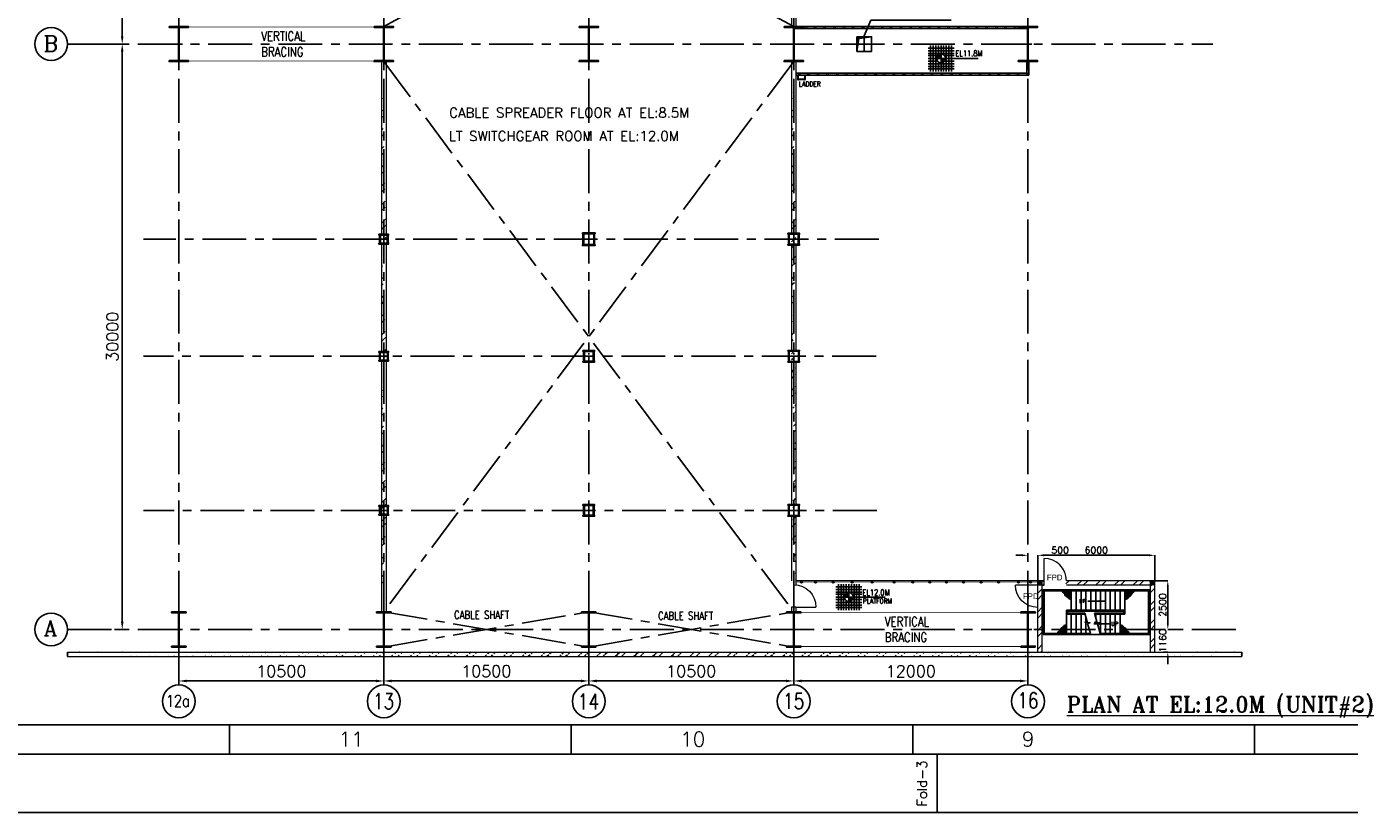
# Model space of a CAD drawing. Header units: inches. Extents: x 0 to 1544102, y -90707 to 23144100.
# Tile 6 of 155: x 93094 to 160873, y 0 to 40281. Entities that reach past the tile are written whole.
import ezdxf
from ezdxf.enums import TextEntityAlignment as Align

# ---------------------------------------------------------------- set-up
doc = ezdxf.new("R2010")
doc.units = ezdxf.units.IN
doc.header["$LTSCALE"] = 1800
doc.header["$MEASUREMENT"] = 0
for name, pattern in [('CENTER', [2, 1.25, -0.25, 0.25, -0.25]), ('CENTER2', [1.125, 0.75, -0.125, 0.125, -0.125]), ('HIDDEN', [0.375, 0.25, -0.125])]:
    doc.linetypes.add(name, pattern=pattern)
doc.layers.get('0').update_dxf_attribs({"color": 253})
for name, color, linetype in [('AUX COL', 1, 'Continuous'), ('BRACING', 1, 'HIDDEN'), ('CEN', 2, 'CENTER'), ('COL', 1, 'Continuous'), ('FORMAT', 9, 'Continuous'), ('GRID', 251, 'CENTER'), ('OPENING', 40, 'Continuous'), ('STAIR', 2, 'Continuous'), ('STEEL', 231, 'Continuous')]:
    doc.layers.add(name, color=color, linetype=linetype)
for name, color, linetype, lineweight in [('DIM', 4, 'Continuous', 18), ('TEXT', 3, 'Continuous', 18), ('WALL', 6, 'Continuous', 18)]:
    doc.layers.add(name, color=color, linetype=linetype, lineweight=lineweight)
doc.styles.add('HTX11', font='O8111901')
doc.styles.add('ROMANC', font='ROMANC.SHX')
doc.styles.add('ROMANS', font='romans.shx')
doc.styles.add('ROMANT', font='romant')
doc.styles.get("Standard").update_dxf_attribs({"font": 'arial.ttf'})
doc.linetypes.add('FENCELINE1', pattern='A,0.25,-0.1,[133,ltypeshp.shx,S=0.1,R=0,X=-0.1,Y=0],-0.1,1', length=1.45)
doc.dimstyles.new('K2', dxfattribs={"dimtxt": 600, "dimasz": 400, "dimexe": 200, "dimexo": 200, "dimgap": 200, "dimtad": 1, "dimdec": 0, "dimzin": 0, "dimdsep": 46, "dimtxsty": 'ROMANC', "dimcen": 0.09, "dimclrd": 256, "dimclrt": 4, "dimadec": 0, "dimazin": 0, "dimtfac": 1, "dimtdec": 0, "dimtofl": 0, "dimtmove": 1, "dimatfit": 3, "dimfxl": 0.18, "dimtolj": 1, "dimtzin": 0, "dimarcsym": 0})
doc.dimstyles.new('STANDARD1', dxfattribs={"dimtxt": 300, "dimasz": 250, "dimexe": 0, "dimexo": 0, "dimgap": 80, "dimtad": 1, "dimdec": 0, "dimzin": 0, "dimdsep": 46, "dimtxsty": 'ROMANS', "dimcen": 0, "dimclrd": 4, "dimclre": 4, "dimclrt": 4, "dimadec": 0, "dimazin": 0, "dimtfac": 0.09, "dimtdec": 0, "dimtix": 1, "dimtofl": 0, "dimtmove": 0, "dimatfit": 3, "dimfxl": 1, "dimtolj": 1, "dimtzin": 0, "dimarcsym": 0})
doc.dimstyles.new('USER175', dxfattribs={"dimscale": 175, "dimtxt": 2, "dimasz": 1.75, "dimexe": 0, "dimexo": 0, "dimgap": 0.5, "dimtad": 1, "dimdec": 0, "dimzin": 0, "dimdsep": 46, "dimtxsty": 'ROMANS', "dimcen": 0, "dimclrd": 4, "dimclre": 4, "dimclrt": 4, "dimadec": 0, "dimazin": 0, "dimtfac": 0.09, "dimtdec": 0, "dimtix": 1, "dimtofl": 0, "dimtmove": 0, "dimatfit": 3, "dimfxl": 1, "dimtolj": 1, "dimtzin": 0, "dimarcsym": 0})
pattern_1 = [(45, (0, -1860.2), (-477.297, 477.297), []), (45, (318.2, -1860.2), (-477.297, 477.297), [])]

# ---------------------------------------------------------------- blocks, each defined once
blk = doc.blocks.new('SHEET_A0')
at = {"layer": 'FORMAT'}
for p, q in [((24, 18), (1076, 18)), ((414, 12), (414, 18)), ((484, 12), (484, 18)), ((554, 12), (554, 18)), ((624, 12), (624, 18)), ((12, 12), (1177, 12)), ((559, 0), (559, 12))]:
    blk.add_line(p, q, dxfattribs=at)
blk.add_lwpolyline([(1189, 841), (0, 841), (0, 0), (1189, 0)], close=True, dxfattribs=at)
at = {"layer": 'FORMAT', "style": 'ROMANS'}
for s, p in [('11', (436.34, 13.53)), ('10', (506.34, 13.53)), ('9', (576.34, 13.53))]:
    blk.add_text(s, height=3, dxfattribs=at).set_placement(p)
blk.add_text('Fold-3', height=2, rotation=90, dxfattribs=at).set_placement((556.89, 1.23))
at = {"layer": 'FORMAT', "color": 3, "flags": 13}
for tag, height, rotation, style, p in [('DRGNO', 3.5, 180, 'ROMANT', (99.42, 824.44)), ('FILE_PATH', 2, 90, 'ROMANS', (18.35, 51.64))]:
    blk.add_attdef(tag, text='', height=height, rotation=rotation, dxfattribs=dict(at, style=style)).set_placement(p, align=Align.MIDDLE_LEFT)
for tag, height, style, p in [('DRN', 2, 'ROMANS', (1122.62, 62.51)), ('DESIGN', 2, 'ROMANS', (1122.62, 58.59)), ('CHD', 2, 'ROMANS', (1122.62, 54.43)), ('APPD', 2, 'ROMANS', (1122.62, 50.27)), ('SCALE', 2, 'ROMANS', (1088.44, 28.38)), ('DRGNO', 3.5, 'ROMANT', (1105.05, 23))]:
    blk.add_attdef(tag, text='', height=height, dxfattribs=dict(at, style=style)).set_placement(p, align=Align.MIDDLE_LEFT)
at = {"layer": 'FORMAT', "color": 3, "style": 'ROMANS', "width": 0.8, "flags": 13}
for p in [(1162.9, 62.51), (1162.9, 58.35), (1162.9, 54.19), (1162.9, 50.16)]:
    blk.add_attdef('DATE', text='', height=2, dxfattribs=at).set_placement(p, align=Align.MIDDLE_LEFT)
at = {"layer": 'FORMAT', "color": 3, "style": 'ROMANS', "flags": 13}
for tag, p in [('1', (1119.96, 13.98)), ('REV', (1156.97, 13.98))]:
    blk.add_attdef(tag, p, '', height=2, dxfattribs=at)
blk = doc.blocks.new('A-ROW COLUMN')
at = {"layer": 'COL'}
h = blk.add_hatch(dxfattribs=at)
h.set_pattern_fill('ANSI31', color=256, scale=200, style=0)
h.set_pattern_definition([(45, (165226.353, 18853.894), (-17.67767, 17.67767), [])])
h.paths.add_polyline_path([(180799, 40890), (181539, 40890), (181539, 40840), (180799, 40840)])
h.paths.add_polyline_path([(181153, 42590), (181185, 42590), (181185, 40890), (181153, 40890)])
h.paths.add_polyline_path([(180799, 42640), (181539, 42640), (181539, 42590), (180799, 42590)])
blk.add_line((181169, 40840), (181169, 42640))
at = {"layer": 'CEN'}
for p, q in [((181169, 40840), (181169, 42640)), ((180977, 41740), (181360, 41740))]:
    blk.add_line(p, q, dxfattribs=at)
at = {"layer": 'COL'}
for points in [[(180799, 42640), (181539, 42640), (181539, 42590), (180799, 42590)], [(181153, 42590), (181185, 42590), (181185, 40890), (181153, 40890)], [(180799, 40890), (181539, 40890), (181539, 40840), (180799, 40840)]]:
    blk.add_lwpolyline(points, close=True, dxfattribs=at)
blk = doc.blocks.new('*D367')
at = {"layer": 'Defpoints', "color": 0, "transparency": 16777216}
for p in [(132398, 8368), (144398, 7225), (132398, 6743)]:
    blk.add_point(p, dxfattribs=at)
at = {"layer": 'DIM', "color": 0, "lineweight": -2, "transparency": 16777216}
for p, q in [((132398, 8368), (132398, 6743)), ((144398, 7225), (144398, 6743))]:
    blk.add_line(p, q, dxfattribs=at)
at = {"layer": 'DIM', "lineweight": -2, "transparency": 16777216}
blk.add_line((143998, 6743), (132798, 6743), dxfattribs=at)
at = {"layer": 'DIM', "transparency": 16777216}
for points in [[(132798, 6810), (132798, 6676), (132398, 6743)], [(143998, 6810), (143998, 6676), (144398, 6743)]]:
    blk.add_solid(points, dxfattribs=at)
at = {"layer": 'DIM', "color": 4, "transparency": 16777216, "insert": (138398, 7243), "char_height": 600, "attachment_point": 5, "style": 'ROMANC'}
blk.add_mtext('\\A1;12000', dxfattribs=at)
blk = doc.blocks.new('*D368')
at = {"layer": 'Defpoints', "color": 0, "transparency": 16777216}
for p in [(111398, 8368), (121898, 7225), (111398, 6743)]:
    blk.add_point(p, dxfattribs=at)
at = {"layer": 'DIM', "color": 0, "lineweight": -2, "transparency": 16777216}
for p, q in [((111398, 8368), (111398, 6743)), ((121898, 7225), (121898, 6743))]:
    blk.add_line(p, q, dxfattribs=at)
at = {"layer": 'DIM', "lineweight": -2, "transparency": 16777216}
blk.add_line((121498, 6743), (111798, 6743), dxfattribs=at)
at = {"layer": 'DIM', "transparency": 16777216}
for points in [[(111798, 6810), (111798, 6676), (111398, 6743)], [(121498, 6810), (121498, 6676), (121898, 6743)]]:
    blk.add_solid(points, dxfattribs=at)
at = {"layer": 'DIM', "color": 4, "transparency": 16777216, "insert": (116648, 7243), "char_height": 600, "attachment_point": 5, "style": 'ROMANC'}
blk.add_mtext('\\A1;10500', dxfattribs=at)
blk = doc.blocks.new('*D369')
at = {"layer": 'Defpoints', "color": 0, "transparency": 16777216}
for p in [(121898, 8368), (132398, 7225), (121898, 6743)]:
    blk.add_point(p, dxfattribs=at)
at = {"layer": 'DIM', "color": 0, "lineweight": -2, "transparency": 16777216}
for p, q in [((121898, 8368), (121898, 6743)), ((132398, 7225), (132398, 6743))]:
    blk.add_line(p, q, dxfattribs=at)
at = {"layer": 'DIM', "lineweight": -2, "transparency": 16777216}
blk.add_line((131998, 6743), (122298, 6743), dxfattribs=at)
at = {"layer": 'DIM', "transparency": 16777216}
for points in [[(122298, 6810), (122298, 6676), (121898, 6743)], [(131998, 6810), (131998, 6676), (132398, 6743)]]:
    blk.add_solid(points, dxfattribs=at)
at = {"layer": 'DIM', "color": 4, "transparency": 16777216, "insert": (127148, 7243), "char_height": 600, "attachment_point": 5, "style": 'ROMANC'}
blk.add_mtext('\\A1;10500', dxfattribs=at)
blk = doc.blocks.new('*D370')
at = {"layer": 'Defpoints', "color": 0, "transparency": 16777216}
for p in [(100898, 8368), (111398, 7225), (100898, 6743)]:
    blk.add_point(p, dxfattribs=at)
at = {"layer": 'DIM', "color": 0, "lineweight": -2, "transparency": 16777216}
for p, q in [((100898, 8368), (100898, 6743)), ((111398, 7225), (111398, 6743))]:
    blk.add_line(p, q, dxfattribs=at)
at = {"layer": 'DIM', "lineweight": -2, "transparency": 16777216}
blk.add_line((110998, 6743), (101298, 6743), dxfattribs=at)
at = {"layer": 'DIM', "transparency": 16777216}
for points in [[(101298, 6810), (101298, 6676), (100898, 6743)], [(110998, 6810), (110998, 6676), (111398, 6743)]]:
    blk.add_solid(points, dxfattribs=at)
at = {"layer": 'DIM', "color": 4, "transparency": 16777216, "insert": (106148, 7243), "char_height": 600, "attachment_point": 5, "style": 'ROMANC'}
blk.add_mtext('\\A1;10500', dxfattribs=at)
blk = doc.blocks.new('B-ROW COLUMN')
at = {"layer": 'COL'}
h = blk.add_hatch(dxfattribs=at)
h.set_pattern_fill('ANSI31', color=256, scale=200, style=0)
h.set_pattern_definition([(45, (155648.048, 63141.767), (-17.67767, 17.67767), [])])
h.paths.add_polyline_path([(171095, 85178), (172085, 85178), (172085, 85128), (171095, 85128)])
h.paths.add_polyline_path([(171574, 86878), (171606, 86878), (171606, 85178), (171574, 85178)])
h.paths.add_polyline_path([(171095, 86928), (172085, 86928), (172085, 86878), (171095, 86878)])
blk.add_line((171590, 85128), (171590, 86928))
at = {"layer": 'CEN'}
for p, q in [((171590, 85128), (171590, 86928)), ((171399, 86028), (171782, 86028))]:
    blk.add_line(p, q, dxfattribs=at)
at = {"layer": 'COL'}
for points in [[(171095, 86928), (172085, 86928), (172085, 86878), (171095, 86878)], [(171574, 86878), (171606, 86878), (171606, 85178), (171574, 85178)], [(171095, 85178), (172085, 85178), (172085, 85128), (171095, 85128)]]:
    blk.add_lwpolyline(points, close=True, dxfattribs=at)
blk = doc.blocks.new('LEVEL')
at = {"flags": 128}
for points in [[(-667, 524), (667, 524)], [(-667, 391), (667, 391)], [(-667, 258), (667, 258)], [(-667, 142), (-174, 142)], [(-667, 0), (667, 0)], [(-533, 658), (-533, -676)], [(-400, 658), (-400, -676)], [(-267, 658), (-267, -676)], [(-267, 658), (-267, -676)], [(-265, 0), (0, 0)], [(-225, 2), (0, 2)], [(-224, 25), (0, 25)], [(-220, 47), (0, 47)], [(-214, 70), (0, 70)], [(-205, 92), (0, 92)], [(-194, 115), (0, 115)], [(-178, 137), (0, 137)], [(-158, 160), (0, 160)], [(-133, 658), (-133, 181)], [(-132, 182), (0, 182)], [(-93, 205), (0, 205)], [(0, 658), (0, -676)], [(0, 658), (0, -676)], [(0, 0), (0, 264)], [(1900, 0), (0, 0)], [(0, 0), (0, -261)], [(133, 658), (133, 181)], [(133, 658), (133, 181)], [(174, 142), (667, 142)], [(267, 658), (267, -676)], [(400, 658), (400, -676)], [(533, 658), (533, -676)], [(-667, -133), (-181, -133)], [(-667, -276), (667, -276)], [(-667, -409), (667, -409)], [(-667, -542), (667, -542)], [(-133, -181), (-133, -676)], [(225, -2), (0, -2)], [(224, -25), (0, -25)], [(220, -47), (0, -47)], [(214, -70), (0, -70)], [(205, -92), (0, -92)], [(194, -115), (0, -115)], [(178, -137), (0, -137)], [(158, -160), (0, -160)], [(132, -182), (0, -182)], [(93, -205), (0, -205)], [(133, -181), (133, -676)], [(133, -181), (133, -676)], [(181, -133), (667, -133)]]:
    blk.add_lwpolyline(points, dxfattribs=at)
for points in [[(0, 225, 0.414246), (-225, 0)], [(-225, 0, 0.414221), (0, -225)], [(225, 0, 0.414258), (0, 225)], [(0, -225, 0.414246), (225, 0)]]:
    blk.add_lwpolyline(points, format="xyb", dxfattribs=at)
at = {"flags": 4}
blk.add_attdef('LEVEL', (839, 107), '', height=300, dxfattribs=at)
blk = doc.blocks.new('*D374')
at = {"layer": 'Defpoints', "color": 0, "transparency": 16777216}
for p in [(144398, 13041), (144898, 13182), (144898, 13041)]:
    blk.add_point(p, dxfattribs=at)
at = {"layer": 'DIM', "color": 4, "lineweight": -2, "transparency": 16777216}
for p, q in [((144092, 13182), (143786, 13182)), ((144398, 13041), (144398, 13182)), ((144898, 13041), (144898, 13182)), ((145205, 13182), (146586, 13182))]:
    blk.add_line(p, q, dxfattribs=at)
at = {"layer": 'DIM', "color": 4, "transparency": 16777216}
for points in [[(144092, 13233), (144092, 13131), (144398, 13182)], [(145205, 13233), (145205, 13131), (144898, 13182)]]:
    blk.add_solid(points, dxfattribs=at)
at = {"layer": 'DIM', "color": 4, "transparency": 16777216, "insert": (146048, 13445), "char_height": 350, "attachment_point": 5, "style": 'ROMANS'}
blk.add_mtext('\\A1;500', dxfattribs=at)
blk = doc.blocks.new('*D375')
at = {"layer": 'Defpoints', "color": 0, "transparency": 16777216}
for p in [(144898, 13182), (144898, 11882), (150898, 11882)]:
    blk.add_point(p, dxfattribs=at)
at = {"layer": 'DIM', "color": 4, "lineweight": -2, "transparency": 16777216}
for p, q in [((144898, 11882), (144898, 13182)), ((150592, 13182), (145205, 13182)), ((150898, 11882), (150898, 13182))]:
    blk.add_line(p, q, dxfattribs=at)
at = {"layer": 'DIM', "color": 4, "transparency": 16777216}
for points in [[(145205, 13233), (145205, 13131), (144898, 13182)], [(150592, 13233), (150592, 13131), (150898, 13182)]]:
    blk.add_solid(points, dxfattribs=at)
at = {"layer": 'DIM', "color": 4, "transparency": 16777216, "insert": (147898, 13445), "char_height": 350, "attachment_point": 5, "style": 'ROMANS'}
blk.add_mtext('\\A1;6000', dxfattribs=at)
blk = doc.blocks.new('*D376')
at = {"layer": 'Defpoints', "color": 0, "transparency": 16777216}
for p in [(150601, 11882), (151563, 9381), (151902, 9381)]:
    blk.add_point(p, dxfattribs=at)
at = {"layer": 'DIM', "color": 4, "lineweight": -2, "transparency": 16777216}
for p, q in [((150601, 11882), (151563, 11882)), ((151563, 11576), (151563, 9688)), ((151902, 9381), (151563, 9381))]:
    blk.add_line(p, q, dxfattribs=at)
at = {"layer": 'DIM', "color": 4, "transparency": 16777216}
for points in [[(151512, 11576), (151614, 11576), (151563, 11882)], [(151512, 9688), (151614, 9688), (151563, 9381)]]:
    blk.add_solid(points, dxfattribs=at)
at = {"layer": 'DIM', "color": 4, "transparency": 16777216, "insert": (151300, 10632), "char_height": 350, "attachment_point": 5, "rotation": 90, "style": 'ROMANS'}
blk.add_mtext('\\A1;2500', dxfattribs=at)
blk = doc.blocks.new('*D377')
at = {"layer": 'Defpoints', "color": 0, "transparency": 16777216}
for p in [(151902, 9381), (151339, 8221), (151563, 8221)]:
    blk.add_point(p, dxfattribs=at)
at = {"layer": 'DIM', "color": 4, "lineweight": -2, "transparency": 16777216}
for p, q in [((151563, 9688), (151563, 9994)), ((151902, 9381), (151563, 9381)), ((151339, 8221), (151563, 8221)), ((151563, 7915), (151563, 7609))]:
    blk.add_line(p, q, dxfattribs=at)
at = {"layer": 'DIM', "color": 4, "transparency": 16777216}
for points in [[(151512, 9688), (151614, 9688), (151563, 9381)], [(151512, 7915), (151614, 7915), (151563, 8221)]]:
    blk.add_solid(points, dxfattribs=at)
at = {"layer": 'DIM', "color": 4, "transparency": 16777216, "insert": (151300, 8801), "char_height": 350, "attachment_point": 5, "rotation": 90, "style": 'ROMANS'}
blk.add_mtext('\\A1;1160', dxfattribs=at)
blk = doc.blocks.new('A$C23722B17')
at = {"flags": 128}
for points in [[(-667, 524), (667, 524)], [(-667, 391), (667, 391)], [(-667, 258), (667, 258)], [(-667, 142), (-174, 142)], [(-667, 0), (667, 0)], [(-533, 658), (-533, -676)], [(-400, 658), (-400, -676)], [(-267, 658), (-267, -676)], [(-267, 658), (-267, -676)], [(-265, 0), (0, 0)], [(-225, 2), (0, 2)], [(-224, 25), (0, 25)], [(-220, 47), (0, 47)], [(-214, 70), (0, 70)], [(-205, 92), (0, 92)], [(-194, 115), (0, 115)], [(-178, 137), (0, 137)], [(-158, 160), (0, 160)], [(-133, 658), (-133, 181)], [(-132, 182), (0, 182)], [(-93, 205), (0, 205)], [(0, 658), (0, -676)], [(0, 658), (0, -676)], [(0, 0), (0, 264)], [(1864, 0), (0, 0)], [(0, 0), (0, -261)], [(133, 658), (133, 181)], [(133, 658), (133, 181)], [(174, 142), (667, 142)], [(267, 658), (267, -676)], [(400, 658), (400, -676)], [(533, 658), (533, -676)], [(-667, -133), (-181, -133)], [(-667, -276), (667, -276)], [(-667, -409), (667, -409)], [(-667, -542), (667, -542)], [(-133, -181), (-133, -676)], [(225, -2), (0, -2)], [(224, -25), (0, -25)], [(220, -47), (0, -47)], [(214, -70), (0, -70)], [(205, -92), (0, -92)], [(194, -115), (0, -115)], [(178, -137), (0, -137)], [(158, -160), (0, -160)], [(132, -182), (0, -182)], [(93, -205), (0, -205)], [(133, -181), (133, -676)], [(133, -181), (133, -676)], [(181, -133), (667, -133)]]:
    blk.add_lwpolyline(points, dxfattribs=at)
for points in [[(0, 225, 0.414246), (-225, 0)], [(225, 0, 0.414258), (0, 225)], [(0, -225, 0.414246), (225, 0)], [(-225, 0, 0.414221), (0, -225)]]:
    blk.add_lwpolyline(points, format="xyb", dxfattribs=at)
blk = doc.blocks.new('*D379')
at = {"layer": 'Defpoints', "color": 0, "transparency": 16777216}
for p in [(97517, 39381), (97612, 9381), (98000, 9381)]:
    blk.add_point(p, dxfattribs=at)
at = {"layer": 'DIM', "color": 0, "lineweight": -2, "transparency": 16777216}
for p, q in [((97517, 39381), (98000, 39381)), ((97612, 9381), (98000, 9381))]:
    blk.add_line(p, q, dxfattribs=at)
at = {"layer": 'DIM', "lineweight": -2, "transparency": 16777216}
blk.add_line((98000, 38981), (98000, 9781), dxfattribs=at)
at = {"layer": 'DIM', "transparency": 16777216}
for points in [[(97933, 38981), (98067, 38981), (98000, 39381)], [(97933, 9781), (98067, 9781), (98000, 9381)]]:
    blk.add_solid(points, dxfattribs=at)
at = {"layer": 'DIM', "color": 4, "transparency": 16777216, "insert": (97500, 24381), "char_height": 600, "attachment_point": 5, "rotation": 90, "style": 'ROMANC'}
blk.add_mtext('\\A1;30000', dxfattribs=at)
blk = doc.blocks.new('*D380')
at = {"layer": 'Defpoints', "color": 0, "transparency": 16777216}
for p in [(97370, 52381), (98000, 52381), (97370, 39381)]:
    blk.add_point(p, dxfattribs=at)
at = {"layer": 'DIM', "color": 0, "lineweight": -2, "transparency": 16777216}
for p, q in [((97370, 52381), (98000, 52381)), ((97370, 39381), (98000, 39381))]:
    blk.add_line(p, q, dxfattribs=at)
at = {"layer": 'DIM', "lineweight": -2, "transparency": 16777216}
blk.add_line((98000, 39781), (98000, 51981), dxfattribs=at)
at = {"layer": 'DIM', "transparency": 16777216}
for points in [[(97933, 51981), (98067, 51981), (98000, 52381)], [(97933, 39781), (98067, 39781), (98000, 39381)]]:
    blk.add_solid(points, dxfattribs=at)
at = {"layer": 'DIM', "color": 4, "transparency": 16777216, "insert": (97500, 45881), "char_height": 600, "attachment_point": 5, "rotation": 90, "style": 'ROMANC'}
blk.add_mtext('\\A1;13000', dxfattribs=at)
blk = doc.blocks.new('STAIR AT A-ROW')
at = {"layer": 'STAIR'}
h = blk.add_hatch(dxfattribs=at)
h.set_pattern_fill('GRATE', color=256, scale=1500, style=0)
h.set_pattern_definition([(180, (288000.703, 26108.18), (0, 46.875), []), (90, (288000.7, 26108.18), (187.5, 1e-14), [])])
h.paths.add_polyline_path([(151469, 57144, -0.269537), (151358, 57284), (151817, 57284), (151817, 56854, -0.388318), (151644, 56956, -0.326637)])
h = blk.add_hatch(dxfattribs=at)
h.set_pattern_fill('GRATE', color=256, scale=1500, style=0)
h.set_pattern_definition([(0, (18383.73, 26108.18), (0, 46.875), []), (90, (18383.73, 26108.18), (-187.5, 1e-14), [])])
h.paths.add_polyline_path([(154915, 57144, 0.269537), (155026, 57284), (154567, 57284), (154567, 56854, 0.388318), (154740, 56956, 0.326637)])
h = blk.add_hatch(dxfattribs=at)
h.set_pattern_fill('GRATE', color=256, scale=1500, style=0)
h.set_pattern_definition([(180, (287750.703, 86259.074), (0, -46.875), []), (270, (287750.7, 86259.07), (187.5, -1e-14), [])])
h.paths.add_polyline_path([(151219, 55223, 0.269537), (151108, 55084), (151567, 55084), (151567, 55513, 0.388318), (151394, 55411, 0.326637)])
h = blk.add_hatch(dxfattribs=at)
h.set_pattern_fill('GRATE', color=256, scale=1500, style=0)
h.set_pattern_definition([(0, (18133.73, 86259.074), (0, -46.875), []), (270, (18133.73, 86259.07), (-187.5, -1e-14), [])])
h.paths.add_polyline_path([(154665, 55223, -0.269537), (154776, 55084), (154317, 55084), (154317, 55513, -0.388318), (154490, 55411, -0.326637)])
for p, q in [((154567, 57284), (150427, 57284)), ((155767, 57284), (154567, 57284)), ((152798, 55084), (150427, 55084)), ((154567, 55084), (153298, 55084)), ((155767, 55084), (154567, 55084))]:
    blk.add_line(p, q, dxfattribs=at)
at = {"layer": 'STAIR', "linetype": 'FENCELINE1', "ltscale": 0.25}
for points in [[(150377, 55034), (150377, 57334), (155817, 57334), (155817, 55034), (154567, 55034), (150377, 55034)], [(152505, 56134), (151617, 56134), (151617, 56234), (154517, 56234), (154517, 56134), (153005, 56134)]]:
    blk.add_lwpolyline(points, dxfattribs=at)
at = {"layer": 'STAIR'}
for points in [[(150427, 57284), (150427, 55084)], [(151817, 57284), (151817, 56284)], [(152067, 57284), (152067, 56284)], [(152317, 57284), (152317, 56284)], [(152567, 57284), (152567, 56284)], [(152817, 57284), (152817, 56284)], [(153067, 57284), (153067, 56284)], [(153317, 57284), (153317, 56284)], [(153567, 57284), (153567, 56284)], [(153817, 57284), (153817, 56284)], [(154067, 57284), (154067, 56284)], [(154317, 57284), (154317, 56284)], [(154567, 57284), (154567, 56084)], [(155767, 57284), (155767, 55084)], [(151567, 56284), (154567, 56284)], [(151567, 56284), (151567, 55084)], [(151567, 56084), (152520, 56084)], [(151817, 55084), (151817, 56084)], [(152067, 55084), (152067, 56084)], [(152317, 55084), (152317, 56084)], [(152798, 55084), (152656, 55610), (152783, 55640), (152515, 55666), (152633, 55698), (152505, 56134)], [(152567, 55084), (152567, 55923)], [(153298, 55084), (153156, 55610), (153283, 55640), (153015, 55666), (153133, 55698), (153005, 56134)], [(153020, 56084), (154567, 56084)], [(153067, 55923), (153067, 56084)], [(153067, 55661), (153067, 55680)], [(153317, 55084), (153317, 56084)], [(153567, 55084), (153567, 56084)], [(153817, 55084), (153817, 56084)], [(154067, 55084), (154067, 56084)], [(154317, 55084), (154317, 56084)]]:
    blk.add_lwpolyline(points, dxfattribs=at)
for centre, radius, start, end in [((151534, 57309), 178, 188.36577, 248.7051), ((151685, 57170), 217, 186.83897, 259.19479), ((151787, 57000), 149, 196.99818, 281.88662), ((154598, 57000), 149, 258.11338, 343.00182), ((154699, 57170), 217, 280.80521, 353.16103), ((154851, 57309), 178, 291.2949, 351.63423), ((151284, 55058), 178, 111.2949, 171.63423), ((151435, 55197), 217, 100.80521, 173.16103), ((151537, 55367), 149, 78.11338, 163.00182), ((154348, 55367), 149, 16.99818, 101.88662), ((154449, 55197), 217, 6.83897, 79.19479), ((154601, 55058), 178, 8.36577, 68.7051)]:
    blk.add_arc(centre, radius, start, end, dxfattribs=at)
at = {"layer": 'TEXT', "style": 'ROMANC'}
for p in [(152214, 56659), (153855, 55487)]:
    blk.add_text('UP', height=200, dxfattribs=at).set_placement(p)
at = {"layer": 'DIM'}
for points in [[(153522, 56756), (152657, 56756)], [(152968, 55584), (153833, 55584)]]:
    blk.add_leader(points, dimstyle='USER175', dxfattribs=at)

msp = doc.modelspace()

# ---------------------------------------------------------------- hatches: boundary and pattern name
h = msp.add_hatch()
h.set_pattern_fill('ANSI32', color=256, scale=1800, style=0)
h.set_pattern_definition(pattern_1)
edge = h.paths.add_edge_path()
edge.add_line((132513.43, 51581.43), (132513.43, 40281.43))
edge.add_line((132283.43, 51581.43), (132283.43, 40281.43))
h = msp.add_hatch()
h.set_pattern_fill('ANSI32', color=256, scale=1800, style=0)
h.set_pattern_definition(pattern_1)
edge = h.paths.add_edge_path()
edge.add_line((111513.43, 38481.43), (111513.43, 29631.43))
edge.add_line((111283.43, 38481.43), (111283.43, 29631.43))
edge.add_line((111513.43, 29131.43), (111513.43, 23631.43))
edge.add_line((111283.43, 29131.43), (111283.43, 23631.43))
edge.add_line((111513.43, 23131.43), (111513.43, 15731.43))
edge.add_line((111283.43, 23131.43), (111283.43, 10281.43))
edge.add_line((111513.43, 15231.43), (111513.43, 10281.43))
h = msp.add_hatch()
h.set_pattern_fill('ANSI32', color=256, scale=1800, style=0)
h.set_pattern_definition(pattern_1)
edge = h.paths.add_edge_path()
edge.add_line((132513.43, 15181.43), (132513.43, 11666.16))
edge.add_line((132283.43, 15181.43), (132283.43, 11866.77))
edge.add_line((132513.43, 23081.43), (132513.43, 15781.43))
edge.add_line((132283.43, 23081.43), (132283.43, 15781.43))
edge.add_line((132283.43, 29081.43), (132283.43, 23681.43))
edge.add_line((132513.43, 29081.43), (132513.43, 23681.43))
edge.add_line((132513.43, 38481.43), (132513.43, 29681.43))
edge.add_line((132283.43, 38481.43), (132283.43, 29681.43))
h = msp.add_hatch(color=256)
h.dxf.hatch_style = 1
h.paths.add_polyline_path([(132854.46, 11816.77, 1), (132754.46, 11816.77, 1)])
h = msp.add_hatch(color=256)
h.dxf.hatch_style = 1
h.paths.add_polyline_path([(133566.55, 11816.77, 1), (133466.55, 11816.77, 1)])
h = msp.add_hatch(color=256)
h.dxf.hatch_style = 1
h.paths.add_polyline_path([(134467.39, 11816.77, 1), (134367.39, 11816.77, 1)])
h = msp.add_hatch(color=256)
h.dxf.hatch_style = 1
h.paths.add_polyline_path([(135438.98, 11816.77, 1), (135338.98, 11816.77, 1)])
h = msp.add_hatch(color=256)
h.dxf.hatch_style = 1
h.paths.add_polyline_path([(136470.89, 11816.77, 1), (136370.89, 11816.77, 1)])
h = msp.add_hatch(color=256)
h.dxf.hatch_style = 1
h.paths.add_polyline_path([(137597.93, 11816.77, 1), (137497.93, 11816.77, 1)])
h = msp.add_hatch(color=256)
h.dxf.hatch_style = 1
h.paths.add_polyline_path([(138550.09, 11816.77, 1), (138450.09, 11816.77, 1)])
h = msp.add_hatch(color=256)
h.dxf.hatch_style = 1
h.paths.add_polyline_path([(139424.52, 11816.77, 1), (139324.52, 11816.77, 1)])
h = msp.add_hatch(color=256)
h.dxf.hatch_style = 1
h.paths.add_polyline_path([(140279.51, 11816.77, 1), (140179.51, 11816.77, 1)])
h = msp.add_hatch(color=256)
h.dxf.hatch_style = 1
h.paths.add_polyline_path([(141153.94, 11816.77, 1), (141053.94, 11816.77, 1)])
h = msp.add_hatch(color=256)
h.dxf.hatch_style = 1
h.paths.add_polyline_path([(142047.8, 11816.77, 1), (141947.8, 11816.77, 1)])
h = msp.add_hatch(color=256)
h.dxf.hatch_style = 1
h.paths.add_polyline_path([(142941.66, 11816.77, 1), (142841.66, 11816.77, 1)])
h = msp.add_hatch(color=256)
h.dxf.hatch_style = 1
h.paths.add_polyline_path([(143971.55, 11816.77, 1), (143871.55, 11816.77, 1)])
h = msp.add_hatch(color=256)
h.dxf.hatch_style = 1
h.paths.add_polyline_path([(144580.72, 11816.77, 1), (144480.72, 11816.77, 1)])
h = msp.add_hatch()
h.set_pattern_fill('ANSI32', color=256, scale=1800, style=0)
h.set_pattern_definition([(45, (108.2, 94.27), (-477.297, 477.297), []), (45, (426.4, 94.27), (-477.297, 477.297), [])])
h.paths.add_polyline_path([(145128.43, 9381.43), (144898.43, 9381.43), (144898.43, 8221.43), (145128.43, 8221.43)])
h.paths.add_polyline_path([(145128.43, 11651.77), (145228.43, 11651.77), (145228.43, 11881.77), (144898.43, 11881.77), (144898.43, 9381.43), (145128.43, 9381.43)])
h = msp.add_hatch()
h.set_pattern_fill('ANSI32', color=256, scale=1800, style=0)
h.set_pattern_definition([(45, (634922, 55777.4), (-477.2971, 477.2971), []), (45, (635240.2, 55777.4), (-477.2971, 477.2971), [])])
h.paths.add_polyline_path([(150898.43, 9381.43), (150668.43, 9381.43), (150668.43, 8221.43), (150898.43, 8221.43)])
h.paths.add_polyline_path([(146341.56, 11881.77), (146341.56, 11651.77), (150668.43, 11651.77), (150668.43, 9381.43), (150898.43, 9381.43), (150898.43, 11881.77)])
h = msp.add_hatch()
h.set_pattern_fill('ANSI32', color=256, scale=1800, style=0)
h.set_pattern_definition([(45, (71145, -13574), (-477.297, 477.297), []), (45, (71463.2, -13574), (-477.297, 477.297), [])])
edge = h.paths.add_edge_path()
edge.add_line((95200.72, 7991.43), (155350.17, 7991.43))
edge.add_line((95200.72, 8221.43), (155350.17, 8221.43))
at = {"layer": 'COL'}
h = msp.add_hatch(dxfattribs=at)
h.set_pattern_fill('ANSI31', color=1, scale=250, angle=90, style=0)
h.set_pattern_definition([(135, (300304.732, -141110.415), (-22.097087, -22.097087), [])])
h.paths.add_polyline_path([(144898.43, 11881.77), (145128.43, 11881.77), (145128.43, 11651.77), (144898.43, 11651.77)])
h = msp.add_hatch(dxfattribs=at)
h.set_pattern_fill('ANSI31', color=1, scale=250, angle=90, style=0)
h.set_pattern_definition([(135, (306074.732, -141110.415), (-22.097087, -22.097087), [])])
h.paths.add_polyline_path([(150668.43, 11881.77), (150898.43, 11881.77), (150898.43, 11651.77), (150668.43, 11651.77)])
at = {"layer": 'OPENING'}
h = msp.add_hatch(dxfattribs=at)
h.set_pattern_fill('ANSI31', color=8, scale=500, style=0)
h.set_pattern_definition([(45, (59800.675, -46646.19), (-44.194174, 44.194174), [])])
h.paths.add_polyline_path([(136386.43, 39756.43), (136011.43, 39756.43), (136011.43, 39703.73)])
h.paths.add_polyline_path([(136011.43, 39756.43), (135636.43, 39756.43), (135636.43, 39381.43), (135689.13, 39381.43), (135728.85, 39664.02), (136011.43, 39703.73)])
h.paths.add_polyline_path([(135689.13, 39381.43), (135636.43, 39381.43), (135636.43, 39006.43)])

# ---------------------------------------------------------------- linework, layer by layer
at = {"color": 2, "linetype": 'CENTER2', "ltscale": 0.15}
for p, q in [((111623.43, 29381.43), (111173.43, 29381.43)), ((111398.43, 29131.43), (111398.43, 29631.43)), ((132673.43, 29381.43), (132123.43, 29381.43)), ((132398.43, 29081.43), (132398.43, 29681.43)), ((111623.43, 23381.43), (111173.43, 23381.43)), ((111398.43, 23131.43), (111398.43, 23631.43)), ((111398.43, 15231.43), (111398.43, 15731.43)), ((111623.43, 15481.43), (111173.43, 15481.43))]:
    msp.add_line(p, q, dxfattribs=at)
at = {"color": 2, "linetype": 'CENTER2', "ltscale": 0.25}
for p, q in [((122198.43, 29381.43), (121598.43, 29381.43)), ((121898.43, 29056.43), (121898.43, 29706.43)), ((122173.43, 23381.43), (121623.43, 23381.43)), ((121898.43, 23081.43), (121898.43, 23681.43)), ((132123.43, 23381.43), (132673.43, 23381.43)), ((132398.43, 23081.43), (132398.43, 23681.43)), ((121898.43, 15181.43), (121898.43, 15781.43)), ((132398.43, 15181.43), (132398.43, 15781.43)), ((122173.43, 15481.43), (121623.43, 15481.43)), ((132123.43, 15481.43), (132673.43, 15481.43))]:
    msp.add_line(p, q, dxfattribs=at)
for points in [[(132513.43, 11866.77), (144898.43, 11866.77)], [(95200.72, 7991.43), (95200.72, 8087.27), (95177.72, 8087.27), (95223.72, 8125.6), (95200.72, 8125.6), (95200.72, 8221.43)], [(155350.17, 7991.43), (155350.17, 8087.27), (155327.17, 8087.27), (155373.17, 8125.6), (155350.17, 8125.6), (155350.17, 8221.43)]]:
    msp.add_lwpolyline(points)
for centre, radius in [((94359.53, 39381.43), 840.34), ((94359.53, 39381.43), 840.34), ((132804.46, 11816.77), 50), ((133516.55, 11816.77), 50), ((134417.39, 11816.77), 50), ((135388.98, 11816.77), 50), ((136420.89, 11816.77), 50), ((137547.93, 11816.77), 50), ((138500.09, 11816.77), 50), ((139374.52, 11816.77), 50), ((140229.51, 11816.77), 50), ((141103.94, 11816.77), 50), ((141997.8, 11816.77), 50), ((142891.66, 11816.77), 50), ((143921.55, 11816.77), 50), ((144530.72, 11816.77), 50), ((94360.38, 9381.43), 840.34), ((94360.38, 9381.43), 840.34), ((100898.43, 5700.13), 840.34), ((100898.43, 5700.13), 840.34), ((111398.43, 5700.13), 840.34), ((111398.43, 5700.13), 840.34), ((121898.43, 5700.13), 840.34), ((121898.43, 5700.13), 840.34), ((132398.43, 5700.13), 840.34), ((132398.43, 5700.13), 840.34), ((144398.43, 5700.13), 840.34), ((144398.43, 5700.13), 840.34)]:
    msp.add_circle(centre, radius)
at = {"layer": 'AUX COL'}
for p, q in [((111173.43, 29181.43), (111173.43, 29581.43)), ((111223.43, 29181.43), (111223.43, 29581.43)), ((111573.43, 29181.43), (111573.43, 29581.43)), ((111623.43, 29181.43), (111623.43, 29581.43)), ((121598.43, 29106.43), (121598.43, 29656.43)), ((121643.43, 29106.43), (121643.43, 29656.43)), ((122153.43, 29106.43), (122153.43, 29656.43)), ((122198.43, 29106.43), (122198.43, 29656.43)), ((132123.43, 29126.43), (132123.43, 29636.43)), ((132168.43, 29126.43), (132168.43, 29636.43)), ((132628.43, 29126.43), (132628.43, 29636.43)), ((132673.43, 29126.43), (132673.43, 29636.43)), ((111173.43, 23181.43), (111173.43, 23581.43)), ((111213.43, 23181.43), (111213.43, 23581.43)), ((111583.43, 23181.43), (111583.43, 23581.43)), ((111623.43, 23181.43), (111623.43, 23581.43)), ((121623.43, 23631.43), (121623.43, 23131.43)), ((121673.43, 23631.43), (121673.43, 23131.43)), ((122123.43, 23631.43), (122123.43, 23131.43)), ((122173.43, 23631.43), (122173.43, 23131.43)), ((132123.43, 23117.43), (132123.43, 23645.43)), ((132159.43, 23117.43), (132159.43, 23645.43)), ((132637.43, 23117.43), (132637.43, 23645.43)), ((132673.43, 23117.43), (132673.43, 23645.43)), ((111173.43, 15281.43), (111173.43, 15681.43)), ((111213.43, 15281.43), (111213.43, 15681.43)), ((111583.43, 15281.43), (111583.43, 15681.43)), ((111623.43, 15281.43), (111623.43, 15681.43)), ((121623.43, 15731.43), (121623.43, 15231.43)), ((121673.43, 15731.43), (121673.43, 15231.43)), ((122123.43, 15731.43), (122123.43, 15231.43)), ((122173.43, 15731.43), (122173.43, 15231.43)), ((132123.43, 15217.43), (132123.43, 15745.43)), ((132159.43, 15217.43), (132159.43, 15745.43)), ((132637.43, 15217.43), (132637.43, 15745.43)), ((132673.43, 15217.43), (132673.43, 15745.43))]:
    msp.add_line(p, q, dxfattribs=at)
for points in [[(111148.43, 29631.43), (111648.43, 29631.43), (111648.43, 29581.43), (111148.43, 29581.43)], [(111148.43, 29181.43), (111648.43, 29181.43), (111648.43, 29131.43), (111148.43, 29131.43)], [(121573.43, 29706.43), (122223.43, 29706.43), (122223.43, 29656.43), (121573.43, 29656.43)], [(132098.43, 29681.43), (132698.43, 29681.43), (132698.43, 29636.43), (132098.43, 29636.43)], [(121573.43, 29106.43), (122223.43, 29106.43), (122223.43, 29056.43), (121573.43, 29056.43)], [(132098.43, 29126.43), (132698.43, 29126.43), (132698.43, 29081.43), (132098.43, 29081.43)], [(111148.43, 23631.43), (111648.43, 23631.43), (111648.43, 23581.43), (111148.43, 23581.43)], [(111148.43, 23181.43), (111648.43, 23181.43), (111648.43, 23131.43), (111148.43, 23131.43)], [(121598.43, 23681.43), (122198.43, 23681.43), (122198.43, 23631.43), (121598.43, 23631.43)], [(121598.43, 23131.43), (122198.43, 23131.43), (122198.43, 23081.43), (121598.43, 23081.43)], [(132098.43, 23681.43), (132698.43, 23681.43), (132698.43, 23645.43), (132098.43, 23645.43)], [(132098.43, 23117.43), (132698.43, 23117.43), (132698.43, 23081.43), (132098.43, 23081.43)], [(111148.43, 15731.43), (111648.43, 15731.43), (111648.43, 15681.43), (111148.43, 15681.43)], [(121598.43, 15781.43), (122198.43, 15781.43), (122198.43, 15731.43), (121598.43, 15731.43)], [(132098.43, 15781.43), (132698.43, 15781.43), (132698.43, 15745.43), (132098.43, 15745.43)], [(111148.43, 15281.43), (111648.43, 15281.43), (111648.43, 15231.43), (111148.43, 15231.43)], [(121598.43, 15231.43), (122198.43, 15231.43), (122198.43, 15181.43), (121598.43, 15181.43)], [(132098.43, 15217.43), (132698.43, 15217.43), (132698.43, 15181.43), (132098.43, 15181.43)]]:
    msp.add_lwpolyline(points, close=True, dxfattribs=at)
at = {"layer": 'BRACING', "const_width": 40}
for points in [[(101268.43, 40256.43), (111028.43, 40256.43)], [(101268.43, 38506.43), (111028.43, 38506.43)], [(132768.43, 10256.43), (144028.43, 10256.43)], [(132768.43, 8506.43), (144028.43, 8506.43)]]:
    msp.add_lwpolyline(points, dxfattribs=at)
at = {"layer": 'CEN'}
for p, q in [((111398.43, 40281.43), (132398.43, 51581.43)), ((111398.43, 51581.43), (132398.43, 40281.43)), ((136436.43, 39381.43), (135586.43, 39381.43)), ((136011.43, 39806.43), (136011.43, 38956.43)), ((132398.43, 38481.43), (111398.43, 10281.43)), ((111398.43, 38481.43), (132398.43, 10281.43)), ((111398.43, 8481.43), (121898.43, 10281.43)), ((111398.43, 10281.43), (121898.43, 8481.43)), ((121898.43, 8481.43), (132398.43, 10281.43)), ((121898.43, 10281.43), (132398.43, 8481.43))]:
    msp.add_line(p, q, dxfattribs=at)
at = {"layer": 'GRID'}
for p, q in [((121898.43, 6540.47), (121898.43, 100303.53)), ((132398.43, 6540.47), (132398.43, 98561.01)), ((111398.43, 6540.47), (111398.43, 98173.17)), ((100898.43, 6540.47), (100898.43, 66881.43)), ((144398.43, 6540.47), (144398.43, 66881.43)), ((95200.72, 39381.43), (153872.88, 39381.43)), ((136754.2, 29381.43), (99082.15, 29381.43)), ((136618.76, 23381.43), (99082.15, 23381.43)), ((136652.89, 15481.43), (99082.15, 15481.43)), ((95200.72, 9381.43), (155350.17, 9381.43))]:
    msp.add_line(p, q, dxfattribs=at)
at = {"layer": 'OPENING'}
for p, q in [((132414.43, 40181.43), (144382.43, 40181.43)), ((132768.43, 40281.43), (144028.43, 40281.43)), ((144348.43, 38481.43), (144348.43, 37881.43)), ((144448.43, 38481.43), (144448.43, 37781.43)), ((132513.43, 37881.43), (144348.43, 37881.43)), ((132513.43, 37781.43), (144448.43, 37781.43))]:
    msp.add_line(p, q, dxfattribs=at)
msp.add_lwpolyline([(135636.43, 39756.43), (136386.43, 39756.43), (136386.43, 39006.43), (135636.43, 39006.43)], close=True, dxfattribs=at)
msp.add_lwpolyline([(135636.43, 39006.43), (135728.85, 39664.02), (136386.43, 39756.43)], dxfattribs=at)
for centre in [(133048.43, 40231.43), (133498.43, 40231.43), (133998.43, 40231.43), (134498.43, 40231.43), (134998.43, 40231.43), (135448.43, 40231.43), (135948.43, 40231.43), (136448.43, 40231.43), (136948.43, 40231.43), (137398.43, 40231.43), (137898.43, 40231.43), (138398.43, 40231.43), (138898.43, 40231.43), (139348.43, 40231.43), (139848.43, 40231.43), (140348.43, 40231.43), (140848.43, 40231.43), (141298.43, 40231.43), (141798.43, 40231.43), (142298.43, 40231.43), (142798.43, 40231.43), (143248.43, 40231.43), (143748.43, 40231.43), (144398.43, 38231.43), (132698.43, 37831.43), (133148.43, 37831.43), (133648.43, 37831.43), (134148.43, 37831.43), (134648.43, 37831.43), (135098.43, 37831.43), (135598.43, 37831.43), (136098.43, 37831.43), (136598.43, 37831.43), (137048.43, 37831.43), (137548.43, 37831.43), (138048.43, 37831.43), (138548.43, 37831.43), (138998.43, 37831.43), (139498.43, 37831.43), (139998.43, 37831.43), (140498.43, 37831.43), (140948.43, 37831.43), (141448.43, 37831.43), (141948.43, 37831.43), (142448.43, 37831.43), (142898.43, 37831.43), (143398.43, 37831.43), (143898.43, 37831.43), (144398.43, 37831.43)]:
    msp.add_circle(centre, 50, dxfattribs=at)
at = {"layer": 'STEEL'}
for p, q in [((132613.43, 37591.99), (132613.43, 37781.43)), ((132633.43, 37591.99), (132633.43, 37781.43)), ((132646.34, 37579.08), (132950.52, 37579.08)), ((132646.34, 37559.08), (132950.52, 37559.08)), ((132963.43, 37591.99), (132963.43, 37781.43)), ((132983.43, 37591.99), (132983.43, 37781.43))]:
    msp.add_line(p, q, dxfattribs=at)
at = {"layer": 'STEEL', "const_width": 15}
for points in [[(144898.43, 11766.77), (132513.43, 11766.77)], [(132398.43, 10266.77), (144898.43, 10266.77)]]:
    msp.add_lwpolyline(points, dxfattribs=at)
at = {"layer": 'STEEL'}
for centre in [(132623.43, 37569.08), (132973.43, 37569.08)]:
    msp.add_circle(centre, 25, dxfattribs=at)
at = {"layer": 'WALL'}
for p, q in [((132283.43, 51581.43), (132283.43, 40281.43)), ((132513.43, 51581.43), (132513.43, 40281.43)), ((111283.43, 38481.43), (111283.43, 29631.43)), ((111513.43, 38481.43), (111513.43, 29631.43)), ((132283.43, 38481.43), (132283.43, 29681.43)), ((132513.43, 38481.43), (132513.43, 29681.43)), ((111283.43, 29131.43), (111283.43, 23631.43)), ((111513.43, 29131.43), (111513.43, 23631.43)), ((132283.43, 29081.43), (132283.43, 23681.43)), ((132513.43, 29081.43), (132513.43, 23681.43)), ((111283.43, 23131.43), (111283.43, 10281.43)), ((111513.43, 23131.43), (111513.43, 15731.43)), ((132283.43, 23081.43), (132283.43, 15781.43)), ((132513.43, 23081.43), (132513.43, 15781.43)), ((111513.43, 15231.43), (111513.43, 10281.43)), ((132283.43, 15181.43), (132283.43, 11866.77)), ((132513.43, 15181.43), (132513.43, 11666.16)), ((145228.43, 11651.77), (145228.43, 13023.51)), ((145228.43, 11881.77), (144898.43, 11881.77)), ((144898.43, 8221.43), (144898.43, 11881.77)), ((144898.43, 11651.77), (144898.43, 11881.77)), ((144898.43, 11881.77), (145228.43, 11881.77)), ((145128.43, 8221.43), (145128.43, 11881.77)), ((145128.43, 11651.77), (145128.43, 11881.77)), ((145228.43, 11651.77), (145128.43, 11651.77)), ((145128.43, 11651.77), (145228.43, 11651.77)), ((150898.43, 11881.77), (146370.17, 11881.77)), ((150668.43, 11651.77), (146370.17, 11651.77)), ((150668.43, 11651.77), (150668.43, 11881.77)), ((150668.43, 8221.43), (150668.43, 11651.77)), ((150898.43, 8221.43), (150898.43, 11881.77)), ((150898.43, 11651.77), (150898.43, 11881.77)), ((132283.43, 10520.15), (132283.43, 10281.43)), ((132513.43, 10520.15), (132283.43, 10520.15)), ((132513.43, 10520.15), (132513.43, 10281.43)), ((95200.72, 8221.43), (155350.17, 8221.43)), ((95200.72, 7991.43), (155350.17, 7991.43))]:
    msp.add_line(p, q, dxfattribs=at)
at = {"layer": 'WALL', "flags": 128}
for points in [[(146370.17, 11881.77, 0.414209), (145228.43, 13023.51)], [(132398.43, 11671.97, -0.414209), (133540.17, 10530.23)], [(144898.43, 10510.03, -0.414209), (143756.69, 11651.77)]]:
    msp.add_lwpolyline(points, format="xyb", dxfattribs=at)
for points in [[(145128.43, 11651.77), (143756.69, 11651.77)], [(132513.43, 10530.23), (133540.17, 10530.23)]]:
    msp.add_lwpolyline(points, dxfattribs=at)

# ---------------------------------------------------------------- block references
at = {"color": 161, "linetype": 'ByBlock', "xscale": 250, "yscale": 250, "zscale": 250}
msp.add_blockref('SHEET_A0', (0, 0), dxfattribs=at)
for p in [(-70691.8, -46646.19), (-60191.8, -46646.19), (-49691.8, -46646.19), (-39191.8, -46646.19), (-27191.8, -46646.19)]:
    msp.add_blockref('B-ROW COLUMN', p)
at = {"layer": 'COL'}
for p in [(-80270.1, -32358.32), (-69770.1, -32358.32), (-59270.1, -32358.32), (-48770.1, -32358.32), (-36770.1, -32358.32)]:
    msp.add_blockref('A-ROW COLUMN', p, dxfattribs=at)
at = {"layer": 'STAIR'}
msp.add_blockref('STAIR AT A-ROW', (-5198.79, -45916.85), dxfattribs=at)
at = {"layer": 'STEEL'}
ref = msp.add_blockref('LEVEL', (139947.34, 38643.93), dxfattribs=at)
ref.add_attrib('LEVEL', 'EL11.8M', (140674.84, 38751), dxfattribs={"layer": '0', "color": 3, "height": 300, "style": 'ROMANS', "width": 0.75, "flags": 4})
msp.add_blockref('A$C23722B17', (135223.72, 11043.04), dxfattribs=at)

# ---------------------------------------------------------------- texts
at = {"layer": 'STAIR', "linetype": 'Continuous', "style": 'HTX11'}
for p in [(145365.96, 11895.86), (144138.55, 10934.21)]:
    msp.add_text('FPD', height=300, dxfattribs=at).set_placement(p)
at = {"layer": 'TEXT'}
for s, style, p in [('B', 'ROMANC', (93961.79, 39005.38)), ('A', 'ROMANC', (93979.43, 9048.13)), ('%%UPLAN AT EL:12.0M (UNIT#2)', 'ROMANT', (146384.27, 5140.06))]:
    msp.add_text(s, height=800, dxfattribs=dict(at, style=style)).set_placement(p)
for s, height, style, width, p in [('LADDER', 250, 'ROMANS', 0.8, (132665.29, 37209.08)), ('EL12.0M', 300, 'ROMANS', 0.75, (135915.71, 11125.39)), ('PLATFORM', 250, 'ROMANS', 0.8, (135938.63, 10714.13)), ('CABLE SHAFT', 400, 'ROMANS', 0.8, (114996.64, 9931.34)), ('CABLE SHAFT', 400, 'ROMANS', 0.8, (125446.97, 9881.7)), ('13', 800, 'ROMANC', 0.8, (110835.67, 5305.28)), ('15', 800, 'ROMANC', 0.8, (131848.26, 5309.25)), ('16', 800, 'ROMANC', 0.8, (143846.95, 5343.23)), ('12a', 600, 'ROMANC', 0.8, (100241.95, 5421.16)), ('14', 800, 'ROMANC', 0.8, (121333.33, 5284.14))]:
    msp.add_text(s, height=height, dxfattribs=dict(at, style=style, width=width)).set_placement(p)
at = {"layer": 'TEXT', "color": 3, "style": 'ROMANT'}
for s, p in [('CABLE SPREADER FLOOR AT EL:8.5M', (114749.74, 35610.81)), ('LT SWITCHGEAR ROOM AT EL:12.0M', (114725.3, 34418.8))]:
    msp.add_text(s, height=500, dxfattribs=at).set_placement(p)
at = {"layer": 'TEXT', "char_height": 480, "width": 2515.419, "attachment_point": 1, "style": 'ROMANS'}
for insert in [(105115.84, 40021.43), (137062.6, 10021.43)]:
    msp.add_mtext('{\\W0.8;VERTICAL BRACING}', dxfattribs=dict(at, insert=insert))

# ---------------------------------------------------------------- dimensions: what is measured, and where the dimension line sits
at = {"layer": 'DIM'}
for base, p1, p2, angle, picture, middle in [((97999.87, 52381.43), (97370.24, 39381.43), (97370.24, 52381.43), 90, '*D380', (97499.87, 45881.43)), ((97999.87, 9381.43), (97517.46, 39381.43), (97612.18, 9381.43), 90, '*D379', (97499.87, 24381.43)), ((100898.43, 6742.89), (111398.43, 7224.56), (100898.43, 8368.46), 180, '*D370', (106148.43, 7242.89)), ((111398.43, 6742.89), (121898.43, 7224.56), (111398.43, 8368.46), 180, '*D368', (116648.43, 7242.89)), ((121898.43, 6742.89), (132398.43, 7224.56), (121898.43, 8368.46), 180, '*D369', (127148.43, 7242.89)), ((132398.43, 6742.89), (144398.43, 7224.56), (132398.43, 8368.46), 180, '*D367', (138398.43, 7242.89))]:
    dim = msp.add_linear_dim(base=base, p1=p1, p2=p2, angle=angle, dimstyle='K2', override={"dimexe": 0, "dimexo": 0}, dxfattribs=at)
    dim.commit()
    dim.dimension.update_dxf_attribs({"geometry": picture, "text_midpoint": middle})
dim = msp.add_linear_dim(base=(144898.43, 13182.01), p1=(144398.43, 13041.03), p2=(144898.43, 13041.03), dimstyle='USER175', dxfattribs=at)
dim.commit()
dim.dimension.update_dxf_attribs({"geometry": '*D374', "text_midpoint": (146048.43, 13182.01), "dimtype": 160})
dim = msp.add_linear_dim(base=(144898.43, 13182.01), p1=(150898.43, 11881.77), p2=(144898.43, 11881.77), dimstyle='USER175', dxfattribs=at)
dim.commit()
dim.dimension.update_dxf_attribs({"geometry": '*D375', "text_midpoint": (147898.43, 13444.51)})
for base, p1, p2, picture, middle in [((151562.75, 9381.43), (150600.9, 11881.77), (151902.45, 9381.43), '*D376', (151300.25, 10631.6)), ((151562.75, 8221.43), (151902.45, 9381.43), (151338.57, 8221.43), '*D377', (151300.25, 8801.43))]:
    dim = msp.add_linear_dim(base=base, p1=p1, p2=p2, angle=90, dimstyle='USER175', dxfattribs=at)
    dim.commit()
    dim.dimension.update_dxf_attribs({"geometry": picture, "text_midpoint": middle})

# ---------------------------------------------------------------- leaders
msp.add_leader([(136011.43, 39806.43), (136350.5, 40606.43), (140471.2, 40606.43)], dimstyle='STANDARD1', override={"dimtad": 0}, dxfattribs=at)

doc.saveas('drawing.dxf')
